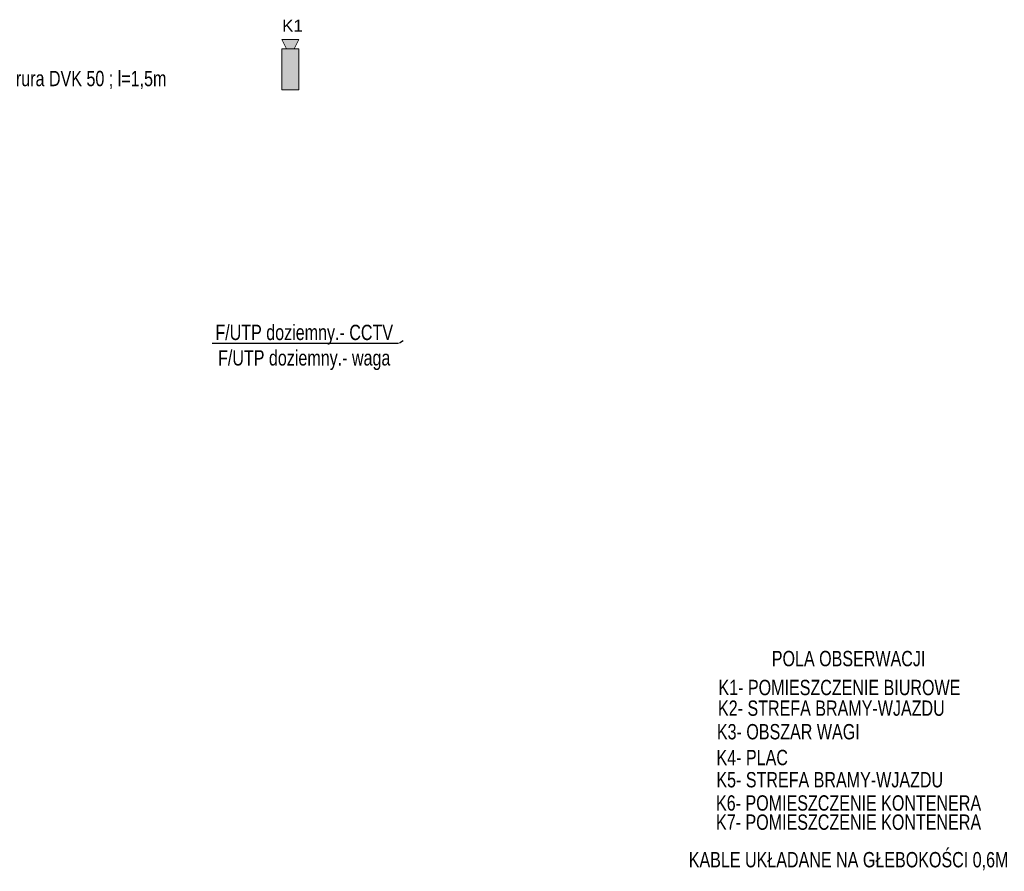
# Model space of a CAD drawing. Header units: centimetres. Extents: x 7405865 to 7407304, y 5744803 to 5745352.
# Tile 1 of 18: x 7405865 to 7405937, y 5745177 to 5745239. Entities that reach past the tile are written whole.
import ezdxf
from ezdxf.enums import TextEntityAlignment as Align

# ---------------------------------------------------------------- set-up
doc = ezdxf.new("R2010")
doc.units = ezdxf.units.CM
doc.header["$LTSCALE"] = 2
doc.header["$MEASUREMENT"] = 0
for name, color, linetype, lineweight in [('0_Nr_Pióra__1', 7, 'Continuous', 15), ('BEE-LIGHT', 44, 'Continuous', 35), ('E-opis', 5, 'Continuous', 25)]:
    doc.layers.add(name, color=color, linetype=linetype, lineweight=lineweight)
doc.layers.add('0_Nr_Pióra__55', color=7, linetype='Continuous', lineweight=25, true_color=0x00a400)
doc.styles.add('arial', font='arial.ttf', dxfattribs={"width": 0.65, "oblique": 15})
doc.styles.add('Arial-Bold', font='arial.ttf', dxfattribs={"width": 0.75})

msp = doc.modelspace()

# ---------------------------------------------------------------- hatches: boundary and pattern name
at = {"layer": '0_Nr_Pióra__55', "linetype": 'Continuous'}
for points in [[(7405884.299, 5745237.845), (7405884.649, 5745237.159), (7405884.924, 5745237.159), (7405885.199, 5745237.159), (7405885.549, 5745237.846)], [(7405884.3, 5745237.159), (7405884.3, 5745234.159), (7405885.549, 5745234.159), (7405885.549, 5745237.159)]]:
    msp.add_hatch(color=5, dxfattribs=at).paths.add_polyline_path(points, flags=0)

# ---------------------------------------------------------------- linework, layer by layer
at = {"layer": '0_Nr_Pióra__1', "color": 5, "linetype": 'Continuous', "flags": 128}
for points in [[(7405885.549, 5745237.846), (7405885.199, 5745237.159), (7405884.924, 5745237.159), (7405884.649, 5745237.159), (7405884.299, 5745237.845)], [(7405885.549, 5745234.159), (7405884.3, 5745234.159), (7405884.3, 5745237.159), (7405885.549, 5745237.159)]]:
    msp.add_lwpolyline(points, close=True, dxfattribs=at)
at = {"layer": 'E-opis'}
for p, q in [((7405879.213, 5745215.659), (7405892.83, 5745215.659)), ((7405893.151, 5745215.815), (7405892.901, 5745215.654))]:
    msp.add_line(p, q, dxfattribs=at)

# ---------------------------------------------------------------- texts
at = {"layer": 'BEE-LIGHT', "style": 'arial'}
msp.add_text('K1', height=0.8865, dxfattribs=at).set_placement((7405884.322, 5745238.408))
at = {"layer": 'E-opis', "style": 'Arial-Bold', "width": 0.75}
for s, p in [('rura DVK 50 ; l=1,5m', (7405870.374, 5745234.996)), ('F/UTP doziemny.- CCTV', (7405885.933, 5745216.443)), ('F/UTP doziemny.- waga', (7405885.933, 5745214.584)), ('POLA OBSERWACJI', (7405925.687, 5745192.609)), ('K1- POMIESZCZENIE BIUROWE', (7405925.019, 5745190.495)), ('K2- STREFA BRAMY-WJAZDU', (7405924.429, 5745188.986)), ('K3- OBSZAR WAGI', (7405921.284, 5745187.265)), ('K4- PLAC', (7405918.649, 5745185.378)), ('K5- STREFA BRAMY-WJAZDU', (7405924.311, 5745183.756)), ('K6- POMIESZCZENIE KONTENERA', (7405925.687, 5745182.057)), ('K7- POMIESZCZENIE KONTENERA', (7405925.687, 5745180.657)), ('KABLE UKŁADANE NA GŁEBOKOŚCI 0,6M', (7405925.687, 5745177.913))]:
    msp.add_text(s, height=1.12, dxfattribs=at).set_placement(p, align=Align.MIDDLE_CENTER)

doc.saveas('drawing.dxf')
